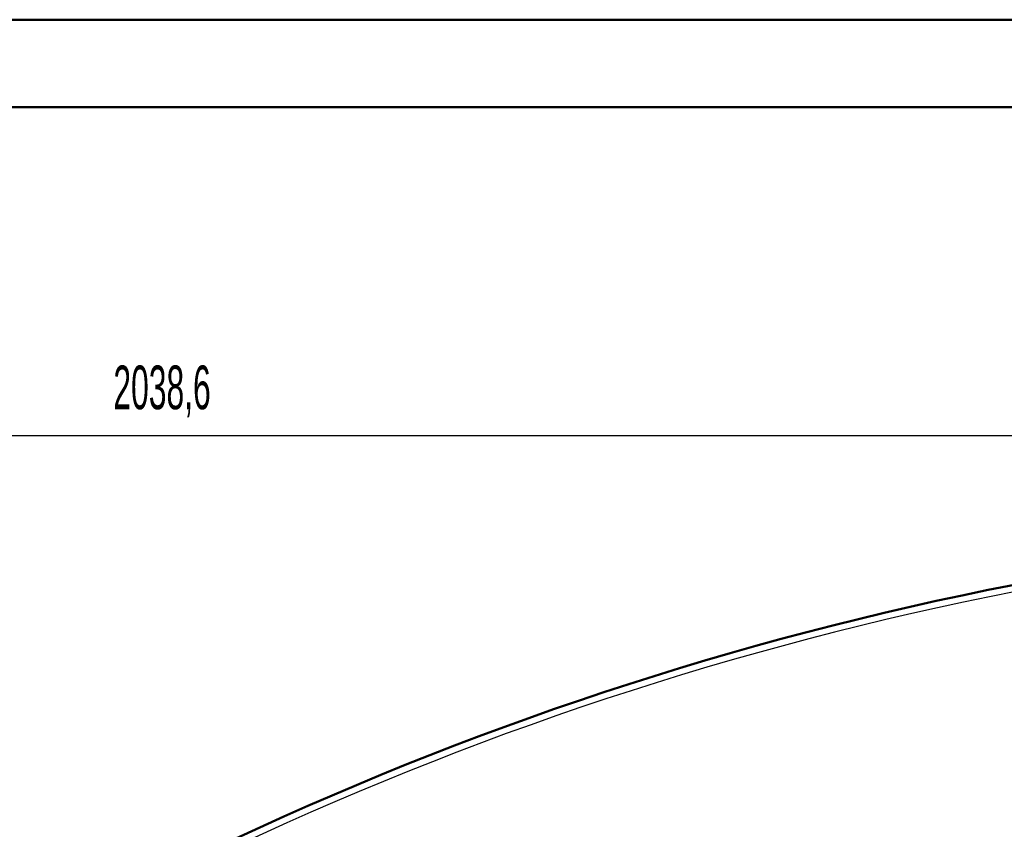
# Model space of a CAD drawing. Extents: x -12969 to -7869, y 10150 to 13712.
# Tile 7 of 16: x -11560 to -10856, y 13133 to 13712. Entities that reach past the tile are written whole.
import ezdxf
from ezdxf.enums import TextEntityAlignment as Align

# ---------------------------------------------------------------- set-up
doc = ezdxf.new("R2010")
doc.units = 0
doc.header["$MEASUREMENT"] = 0
doc.layers.get('0').update_dxf_attribs({"linetype": 'CONTINUOUS'})
doc.layers.add('DIM49', color=4, linetype='CONTINUOUS')
doc.layers.add('TXT_DIM49', color=2, linetype='CONTINUOUS')
doc.layers.add('LE_ALL', color=7, linetype='CONTINUOUS', lineweight=50)

# ---------------------------------------------------------------- blocks, each defined once
blk = doc.blocks.new('_D48', base_point=(-12428.1, 12216.28))
at = {"layer": 'DIM49', "color": 1}
blk.add_line((-12403.1, 13415.02), (-10414.52, 13415.02), dxfattribs=at)
at = {"layer": 'TXT_DIM49', "width": 0.545}
blk.add_text('2038,6', height=31.25, rotation=0, dxfattribs=at).set_placement((-11458.27, 13433.77), align=Align.CENTER)

msp = doc.modelspace()

# ---------------------------------------------------------------- linework, layer by layer
msp.add_lwpolyline([(-8355.19, 12213.65, 0.259865), (-10389.52, 13347.52, 0.259865), (-12423.85, 12213.65)], format="xyb")
at = {"layer": 'LE_ALL', "color": 10}
for points in [[(-12968.67, 10149.95), (-7868.67, 10149.95), (-7868.67, 13712.45), (-12968.67, 13712.45), (-12968.67, 10149.95)], [(-12906.17, 10212.45), (-7931.17, 10212.45), (-7931.17, 13649.95), (-12906.17, 13649.95), (-12906.17, 10212.45)]]:
    msp.add_lwpolyline(points, dxfattribs=at)
at = {"layer": 'LE_ALL'}
msp.add_lwpolyline([(-8355.19, 12213.65), (-8350.94, 12216.28, 0.259865), (-10389.52, 13352.52, 0.259865), (-12428.1, 12216.28)], format="xyb", dxfattribs=at)

# ---------------------------------------------------------------- block references
at = {"layer": 'DIM49'}
msp.add_blockref('_D48', (-12428.1, 12216.28), dxfattribs=at)

doc.saveas('drawing.dxf')
